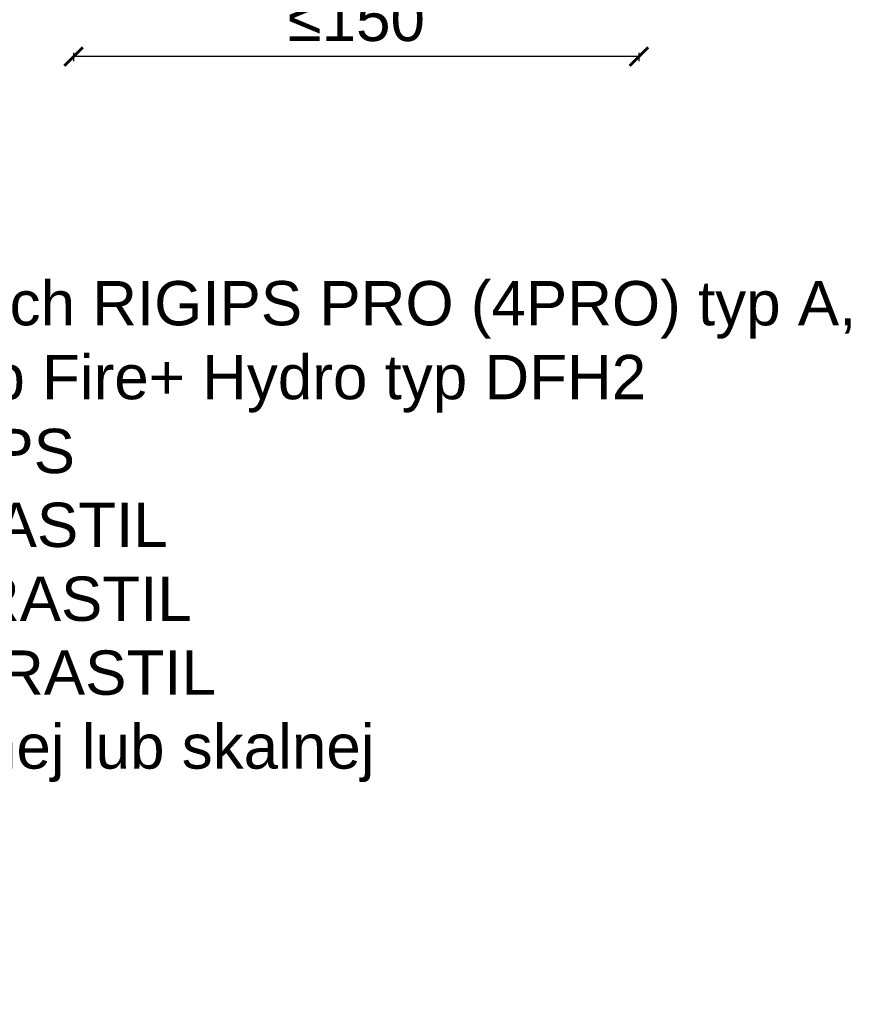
# Model space of a CAD drawing. Header units: millimetres. Extents: x -1515 to 3051, y -92 to 2830.
# Tile 28 of 30: x 2628 to 2856, y 2062 to 2329. Entities that reach past the tile are written whole.
import ezdxf

# ---------------------------------------------------------------- set-up
doc = ezdxf.new("R2010")
doc.units = ezdxf.units.MM
doc.layers.add('KRESKOWANIE', color=7, linetype='Continuous', lineweight=9)
doc.styles.get("Standard").update_dxf_attribs({"font": 'arial.ttf'})
doc.dimstyles.new('ISO-25', dxfattribs={"dimtxt": 2.5, "dimasz": 2.5, "dimexe": 1.25, "dimexo": 0.625, "dimtad": 1, "dimtxsty": 'Standard', "dimcen": 2.5, "dimadec": 0, "dimazin": 0, "dimtfac": 1, "dimtmove": 0, "dimatfit": 3, "dimfxl": 1, "dimarcsym": 0})

# ---------------------------------------------------------------- blocks, each defined once
blk = doc.blocks.new('_ArchTick')
at = {"color": 0, "linetype": 'ByBlock', "const_width": 0.15}
blk.add_lwpolyline([(-0.5, -0.5), (0.5, 0.5)], dxfattribs=at)
blk = doc.blocks.new('*D34')
at = {"layer": 'Defpoints', "color": 0, "transparency": 16777216}
for p in [(2642.39, 2420.56), (2795.39, 2420.56), (2642.39, 2318.79)]:
    blk.add_point(p, dxfattribs=at)
at = {"layer": 'KRESKOWANIE', "color": 0, "lineweight": -2, "transparency": 16777216}
for p, q in [((2642.39, 2319.79), (2642.39, 2317.54)), ((2795.39, 2319.79), (2795.39, 2317.54)), ((2795.39, 2318.79), (2642.39, 2318.79))]:
    blk.add_line(p, q, dxfattribs=at)
at = {"layer": 'KRESKOWANIE', "color": 0, "lineweight": -2, "transparency": 16777216, "xscale": 5, "yscale": 5, "zscale": 5, "rotation": 180}
blk.add_blockref('_ArchTick', (2642.39, 2318.79), dxfattribs=at)
at = {"layer": 'KRESKOWANIE', "color": 0, "lineweight": -2, "transparency": 16777216, "xscale": 5, "yscale": 5, "zscale": 5}
blk.add_blockref('_ArchTick', (2795.39, 2318.79), dxfattribs=at)
at = {"layer": 'KRESKOWANIE', "color": 0, "transparency": 16777216, "insert": (2718.89, 2328.92), "char_height": 12, "attachment_point": 5}
blk.add_mtext('≤150', dxfattribs=at)

msp = doc.modelspace()

# ---------------------------------------------------------------- texts
at = {"insert": (2322.288, 2258.025), "char_height": 12, "width": 550.88598, "attachment_point": 1}
msp.add_mtext('1. Opłytowanie z płyt gipsowo-kartonowych RIGIPS PRO (4PRO) typ A, Hydro typ H2, Fire typ F, Fire+ typ DF lub Fire+ Hydro typ DFH2\\P2. Taśma uszczelniająca piankowa RIGIPS\\P3. Profil poziomy RIGIPS UW 100 ULTRASTIL\\P4. Profil słupkowy RIGIPS CW 100 ULTRASTIL\\P5. Profil przyścienny RIGIPS UD 30 ULTRASTIL\\P6. Wypełnienie z wełny mineralnej szklanej lub skalnej\\P7. Tasma spoinowa RIGIPS\\P8. Tasma samoprzylepna (poślizgowa)\\P9. Sufit podwieszany RIGIPS', dxfattribs=at)

# ---------------------------------------------------------------- dimensions: what is measured, and where the dimension line sits
at = {"layer": 'KRESKOWANIE'}
dim = msp.add_linear_dim(base=(2642.387, 2318.793), p1=(2795.387, 2420.557), p2=(2642.387, 2420.557), text='≤150', dimstyle='ISO-25', override={"dimtxt": 12, "dimasz": 5, "dimexo": 4, "dimgap": 4, "dimblk1": 'ArchTick', "dimblk2": 'ArchTick', "dimsah": 1, "dimfxlon": 1}, dxfattribs=at)
dim.commit()
dim.dimension.update_dxf_attribs({"geometry": '*D34', "text_midpoint": (2718.887, 2328.92)})

doc.saveas('drawing.dxf')
